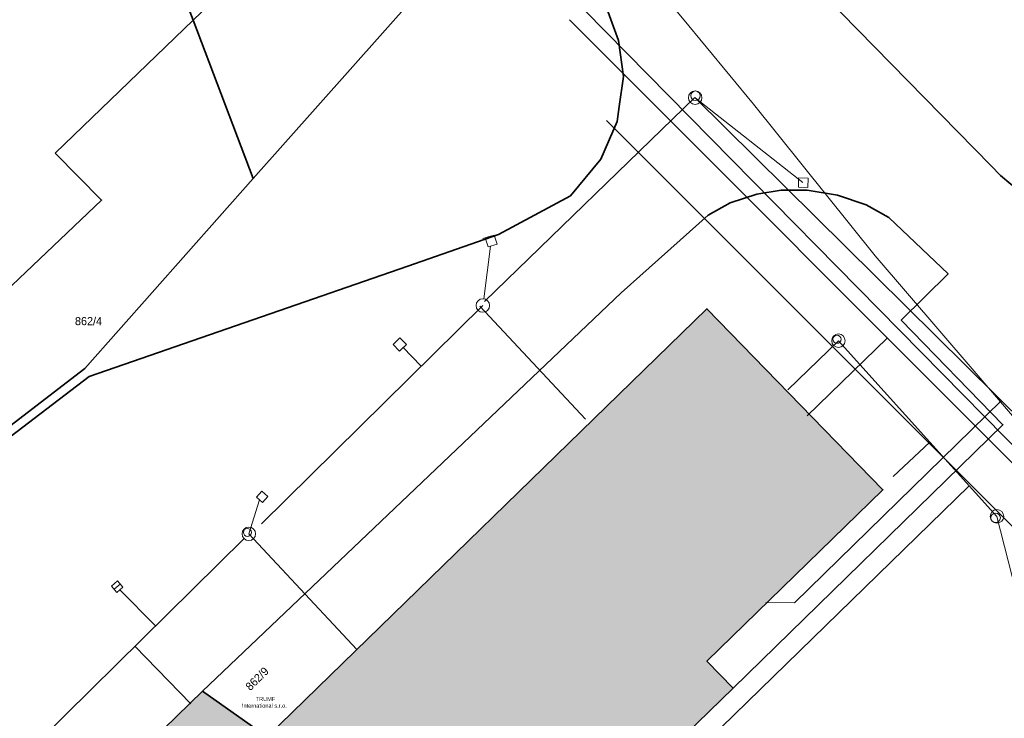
# Model space of a CAD drawing. Header units: millimetres. Extents: x -527259 to -526551, y -1129736 to -1129000.
# Tile 210 of 213: x -526878 to -526805, y -1129238 to -1129186. Entities that reach past the tile are written whole.
import ezdxf
from ezdxf.enums import TextEntityAlignment as Align

# ---------------------------------------------------------------- set-up
doc = ezdxf.new("R2010")
doc.units = ezdxf.units.MM
doc.header["$LTSCALE"] = 12
for name, color, linetype, lineweight in [('IS_sdelovaci - nezamer poloha CETIN', 132, 'EL_VEDENI_SLABOPROUD_PODZ', 0), ('ISa_destova_kanalizace', 4, 'KANALIZACE_DESTOVA_PODZ', 9), ('ISa_NN', 6, 'EL_VEDENI_NN_PODZ', 0), ('ISa_plyn_podzem_STL', 6, 'PLYN_POTRUBI_ST_PODZ', 0), ('ISa_splaskova_kanalizace', 30, 'KANALIZACE_SPLASKOVA_PODZ', 0), ('KN tlusta', 170, 'Continuous', 35), ('srafy', 6, 'Continuous', 9), ('text', 6, 'Continuous', 9)]:
    doc.layers.add(name, color=color, linetype=linetype, lineweight=lineweight)
doc.layers.add('ISa_Vodovod', color=6, linetype='VODA_PITNA_PODZ')
doc.layers.add('Parc. č.', color=170, linetype='Continuous')
doc.styles.add('laplan', font='txt', dxfattribs={"height": 0.002})
doc.styles.add('laplan N', font='txt')
doc.linetypes.add('EL_VEDENI_NN_PODZ', pattern='A,35,-15,[109,CADKON.SHX,S=5,R=0,X=0,Y=0],-50', length=100)
doc.linetypes.add('EL_VEDENI_SLABOPROUD_PODZ', pattern='A,10,-30,[116,CADKON.SHX,S=5,R=0,X=0,Y=0],-35,10,-10', length=95)
doc.linetypes.add('KANALIZACE_DESTOVA_PODZ', pattern='A,35,-15,[102,CADKON.SHX,S=5,R=0,X=0,Y=5],-5,[106,CADKON.SHX,S=5,R=0,X=10,Y=0],30,-15', length=100)
doc.linetypes.add('KANALIZACE_SPLASKOVA_PODZ', pattern='A,35,-15,[102,CADKON.SHX,S=5,R=0,X=0,Y=5],-5,[102,CADKON.SHX,S=5,R=0,X=20,Y=5],30,-15', length=100)
doc.linetypes.add('PLYN_POTRUBI_ST_PODZ', pattern='A,35,-15,[113,CADKON.SHX,S=5,R=0,X=0,Y=0],-50', length=100)
doc.linetypes.add('VODA_PITNA_PODZ', pattern='A,35,-15,[117,CADKON.SHX,S=1.25,R=0,X=0,Y=0],-50', length=100)

msp = doc.modelspace()

# ---------------------------------------------------------------- hatches: boundary and pattern name
at = {"layer": 'srafy', "transparency": 33554534}
h = msp.add_hatch(color=251, dxfattribs=at)
h.dxf.hatch_style = 1
h.paths.add_polyline_path([(-526833.93, -1129244.32), (-526825.02, -1129235.65), (-526826.96, -1129233.66), (-526813.94, -1129220.98), (-526826.96, -1129207.59), (-526859.51, -1129239.26), (-526864.3, -1129235.87), (-526874.33, -1129245.62), (-526870.32, -1129249.8), (-526874.78, -1129254.14), (-526866.88, -1129262.33), (-526870.34, -1129265.69), (-526865.282, -1129270.927), (-526855.362, -1129261.34), (-526840.12, -1129246.61), (-526838.21, -1129248.52), (-526837.83, -1129248.18), (-526831.285, -1129255.455), (-526829.093, -1129257.892), (-526824.243, -1129263.283), (-526821.61, -1129266.21), (-526821.234, -1129265.872), (-526817.65, -1129262.37), (-526820.29, -1129259.44)])

# ---------------------------------------------------------------- linework, layer by layer
at = {"layer": 'IS_sdelovaci - nezamer poloha CETIN', "ltscale": 0.002, "flags": 128}
msp.add_lwpolyline([(-526793.112, -1129228.571), (-526814.511, -1129203.664), (-526823.512, -1129192.439), (-526828.769, -1129186.089), (-526832.868, -1129181.17), (-526834.116, -1129179.023), (-526832.868, -1129175.714), (-526827.165, -1129165.483), (-526824.759, -1129160.296), (-526824.759, -1129157.97), (-526826.541, -1129156.002), (-526829.838, -1129152.855), (-526835.363, -1129146.862), (-526839.72, -1129142.35), (-526841.489, -1129140.496)], dxfattribs=at)
at = {"layer": 'ISa_destova_kanalizace', "ltscale": 0.002}
for p, q in [((-526843.419, -1129207.047), (-526827.854, -1129191.948)), ((-526828.179, -1129192.267), (-526827.854, -1129191.948)), ((-526827.854, -1129191.948), (-526796.867, -1129222.614)), ((-526819.861, -1129198.246), (-526827.832, -1129191.97)), ((-526820.182, -1129197.899), (-526820.199, -1129198.6)), ((-526819.481, -1129197.916), (-526820.182, -1129197.899)), ((-526819.499, -1129198.617), (-526819.481, -1129197.916)), ((-526820.199, -1129198.6), (-526819.499, -1129198.617)), ((-526842.984, -1129202.208), (-526843.554, -1129202.394)), ((-526842.706, -1129202.129), (-526843.372, -1129202.343)), ((-526842.706, -1129202.129), (-526843.372, -1129202.343)), ((-526842.491, -1129202.796), (-526842.706, -1129202.129)), ((-526842.491, -1129202.796), (-526842.706, -1129202.129)), ((-526842.982, -1129202.954), (-526843.487, -1129206.853)), ((-526842.982, -1129202.954), (-526843.487, -1129206.853)), ((-526843.372, -1129202.343), (-526843.158, -1129203.011)), ((-526843.372, -1129202.343), (-526843.158, -1129203.011)), ((-526843.158, -1129203.011), (-526842.491, -1129202.796)), ((-526843.158, -1129203.011), (-526842.491, -1129202.796)), ((-526859.937, -1129223.491), (-526843.551, -1129207.349)), ((-526835.95, -1129215.757), (-526843.776, -1129207.398)), ((-526849.7, -1129209.733), (-526850.201, -1129210.222)), ((-526849.7, -1129209.733), (-526850.201, -1129210.222)), ((-526850.201, -1129210.222), (-526849.711, -1129210.723)), ((-526850.201, -1129210.222), (-526849.711, -1129210.723)), ((-526849.711, -1129210.723), (-526849.21, -1129210.234)), ((-526849.711, -1129210.723), (-526849.21, -1129210.234)), ((-526849.21, -1129210.234), (-526849.7, -1129209.733)), ((-526849.21, -1129210.234), (-526849.7, -1129209.733)), ((-526849.481, -1129210.428), (-526848.111, -1129211.823)), ((-526849.481, -1129210.428), (-526848.111, -1129211.823)), ((-526820.475, -1129229.339), (-526805.181, -1129214.386)), ((-526859.917, -1129221.074), (-526860.316, -1129221.522)), ((-526859.469, -1129221.472), (-526859.917, -1129221.074)), ((-526860.092, -1129221.721), (-526860.873, -1129224.241)), ((-526860.316, -1129221.522), (-526859.868, -1129221.921)), ((-526859.868, -1129221.921), (-526859.469, -1129221.472)), ((-526879.752, -1129242.838), (-526861.23, -1129224.592)), ((-526852.869, -1129232.796), (-526860.873, -1129224.241)), ((-526870.585, -1129227.727), (-526871.043, -1129228.115)), ((-526870.197, -1129228.185), (-526870.585, -1129227.727)), ((-526871.043, -1129228.115), (-526870.655, -1129228.573)), ((-526870.849, -1129228.344), (-526870.391, -1129227.956)), ((-526870.655, -1129228.573), (-526870.197, -1129228.185)), ((-526870.426, -1129228.379), (-526867.79, -1129231.055)), ((-526822.596, -1129229.316), (-526820.475, -1129229.339)), ((-526865.173, -1129236.827), (-526869.309, -1129232.551))]:
    msp.add_line(p, q, dxfattribs=at)
at = {"layer": 'ISa_destova_kanalizace', "color": 251, "ltscale": 0.002}
msp.add_line((-526807.549, -1129220.676), (-526861.788, -1129273.454), dxfattribs=at)
at = {"layer": 'ISa_destova_kanalizace', "linetype": 'Continuous', "ltscale": 0.002}
for centre, radius in [((-526827.833, -1129191.97), 0.5), ((-526827.833, -1129191.97), 0.5), ((-526827.816, -1129191.824), 0.35), ((-526827.816, -1129191.824), 0.35), ((-526843.551, -1129207.349), 0.5), ((-526860.873, -1129224.241), 0.5), ((-526860.978, -1129224.133), 0.3)]:
    msp.add_circle(centre, radius, dxfattribs=at)
at = {"layer": 'ISa_NN', "ltscale": 0.002}
msp.add_line((-526801.743, -1129226.317), (-526834.404, -1129193.656), dxfattribs=at)
at = {"layer": 'ISa_plyn_podzem_STL', "ltscale": 0.002}
msp.add_line((-526836.03, -1129185.49), (-526801.21, -1129220.86), dxfattribs=at)
at = {"layer": 'ISa_splaskova_kanalizace', "ltscale": 0.002}
for p, q in [((-526820.98, -1129213.589), (-526817.231, -1129209.951)), ((-526817.231, -1129209.951), (-526805.498, -1129222.948)), ((-526810.467, -1129217.444), (-526813.178, -1129219.989)), ((-526805.498, -1129222.948), (-526803.537, -1129230.678))]:
    msp.add_line(p, q, dxfattribs=at)
at = {"layer": 'ISa_splaskova_kanalizace', "linetype": 'Continuous', "ltscale": 0.002}
for centre, radius in [((-526817.231, -1129209.951), 0.5), ((-526817.336, -1129209.844), 0.3), ((-526805.499, -1129222.948), 0.5)]:
    msp.add_circle(centre, radius, dxfattribs=at)
at = {"layer": 'ISa_splaskova_kanalizace', "ltscale": 0.002}
msp.add_circle((-526805.595, -1129223.054), 0.35, dxfattribs=at)
at = {"layer": 'ISa_Vodovod', "ltscale": 0.002}
for p, q in [((-526837.14, -1129186.2), (-526801.96, -1129221.42)), ((-526813.616, -1129209.751), (-526819.546, -1129215.517))]:
    msp.add_line(p, q, dxfattribs=at)
at = {"layer": 'KN tlusta'}
for p, q in [((-526868.76, -1129176.3), (-526865, -1129186.23)), ((-526865, -1129186.23), (-526856.36, -1129177.9)), ((-526860.55, -1129197.96), (-526845.99, -1129181.57)), ((-526875.22, -1129196.08), (-526865, -1129186.23)), ((-526860.55, -1129197.96), (-526865, -1129186.23)), ((-526873.02, -1129212), (-526860.55, -1129197.96)), ((-526889.95, -1129225.04), (-526873.02, -1129212)), ((-526874.33, -1129245.62), (-526864.3, -1129235.87))]:
    msp.add_line(p, q, dxfattribs=at)
for points in [[(-526805.93, -1129197), (-526833.05, -1129169.35), (-526840.87, -1129177.25), (-526836.08, -1129182.3), (-526834.54, -1129184.9), (-526833.51, -1129187.75), (-526833.15, -1129190.39), (-526833.46, -1129192.61), (-526833.62, -1129193.74), (-526834.83, -1129196.52), (-526837.07, -1129199.23), (-526842.39, -1129202.1), (-526849.11, -1129204.43), (-526872.69, -1129212.59), (-526889.31, -1129225.28), (-526884.05, -1129241.2), (-526874.95, -1129268.75), (-526873.8, -1129270.39), (-526858.19, -1129286.41)], [(-526789.24, -1129194.12), (-526789.647, -1129195.011), (-526790.028, -1129195.676), (-526790.589, -1129196.479), (-526791.23, -1129197.22), (-526791.959, -1129197.919), (-526792.754, -1129198.542), (-526793.606, -1129199.083), (-526793.961, -1129199.275), (-526794.88, -1129199.693), (-526795.836, -1129200.019), (-526796.819, -1129200.248), (-526797.821, -1129200.379), (-526798.83, -1129200.41), (-526799.825, -1129200.318), (-526800.806, -1129200.127), (-526801.762, -1129199.839), (-526801.857, -1129199.805), (-526802.776, -1129199.413), (-526803.651, -1129198.932), (-526804.474, -1129198.365), (-526805.236, -1129197.719), (-526805.93, -1129197)], [(-526882.32, -1129202.88), (-526878.91, -1129206.34), (-526871.77, -1129199.55), (-526875.22, -1129196.08)], [(-526864.3, -1129235.87), (-526833.32, -1129206.41), (-526826.88, -1129200.66), (-526825.25, -1129199.76), (-526823.28, -1129199.1), (-526821.46, -1129198.81), (-526819.54, -1129198.81), (-526817.3, -1129199.17), (-526815.19, -1129199.89), (-526813.5, -1129200.84), (-526809.11, -1129205), (-526812.58, -1129208.42), (-526805.06, -1129216.17), (-526825.02, -1129235.65)], [(-526825.02, -1129235.65), (-526826.96, -1129233.66), (-526813.94, -1129220.98), (-526826.96, -1129207.59), (-526859.51, -1129239.26), (-526864.3, -1129235.87)], [(-526825.02, -1129235.65), (-526833.93, -1129244.32), (-526820.29, -1129259.44)]]:
    msp.add_lwpolyline(points, dxfattribs=at)

# ---------------------------------------------------------------- texts
at = {"layer": 'Parc. č.', "style": 'laplan'}
msp.add_text('862/4', height=0.6, dxfattribs=at).set_placement((-526872.739, -1129208.8), align=Align.CENTER)
msp.add_text('862/9', height=0.6, rotation=45, dxfattribs=at).set_placement((-526860.053, -1129235.174), align=Align.CENTER)
at = {"layer": 'text', "insert": (-526862.24, -1129236.308), "char_height": 0.3, "attachment_point": 1, "rotation": 0.10358, "style": 'laplan N'}
msp.add_mtext_dynamic_manual_height_columns('\\pi1.87775;TRUMF\\P\\pi0.85882;International s.r.o.', width=5.11793, gutter_width=2, heights=[0], dxfattribs=at)

doc.saveas('drawing.dxf')
